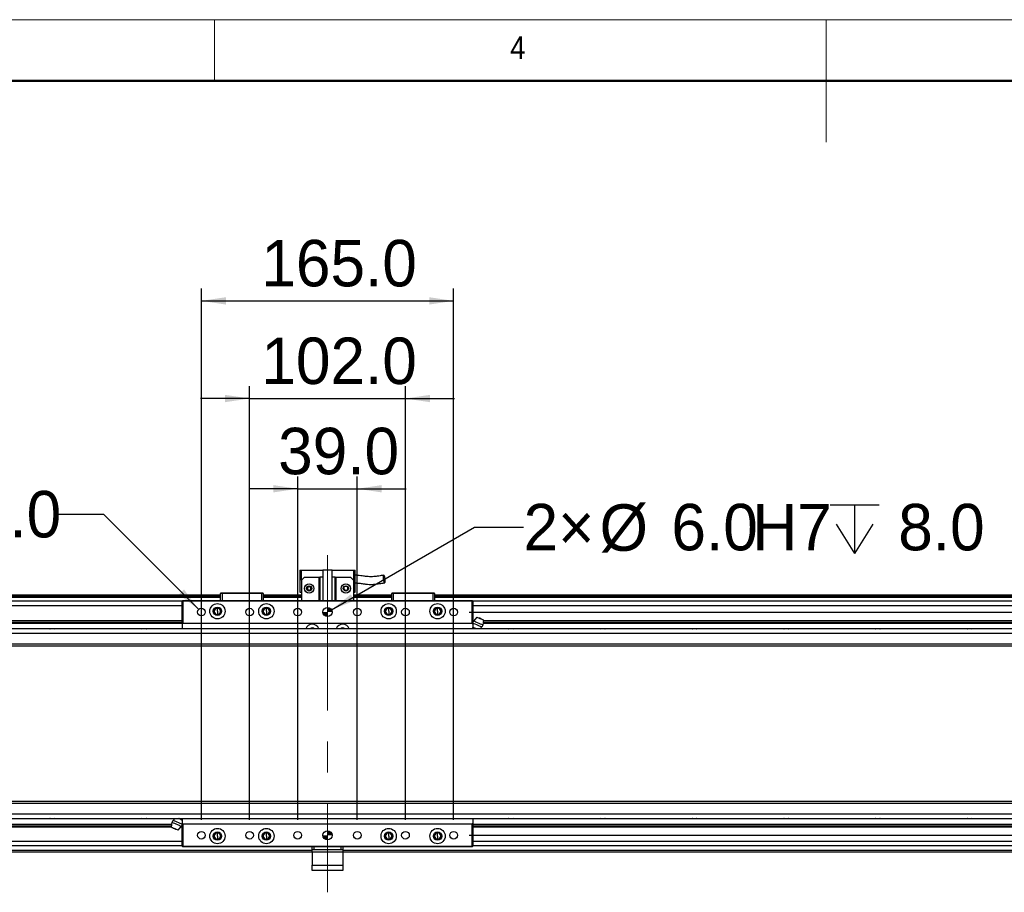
# Model space of a CAD drawing. Header units: millimetres. Extents: x 40 to 3320, y 40 to 2336.
# Tile 6 of 8: x 1153 to 1797, y 1765 to 2336. Entities that reach past the tile are written whole.
import ezdxf

# ---------------------------------------------------------------- set-up
doc = ezdxf.new("R2010")
doc.units = ezdxf.units.MM
doc.header["$LTSCALE"] = 8
doc.linetypes.add('CENTERX2', pattern=[20.32, 12.7, -2.54, 2.54, -2.54])
doc.layers.add('DIMNS', color=7, linetype='Continuous')
doc.styles.add('SLDTEXTSTYLE0', font='Gothic.ttf', dxfattribs={"width": 0.913})
doc.styles.add('SLDTEXTSTYLE7', font='txt')
doc.dimstyles.new('SLDDIMSTYLE0', dxfattribs={"dimtxt": 30.4, "dimasz": 16, "dimexe": 0, "dimexo": 0.0625, "dimgap": 7.6, "dimtad": 2, "dimdec": 1, "dimrnd": 1e-09, "dimzin": 4, "dimdsep": 46, "dimtxsty": 'SLDTEXTSTYLE7', "dimsah": 1, "dimcen": 0.09, "dimadec": 0, "dimazin": 1, "dimtfac": 1, "dimtdec": 1, "dimtmove": 0, "dimatfit": 0, "dimfxl": 0, "dimfrac": 2, "dimtolj": 1, "dimtzin": 12, "dimarcsym": 0})
doc.dimstyles.new('SLDDIMSTYLE1', dxfattribs={"dimtxt": 30.4, "dimasz": 16, "dimexe": 0, "dimexo": 0.0625, "dimgap": 7.6, "dimtad": 0, "dimtih": 1, "dimtoh": 1, "dimdec": 1, "dimrnd": 1e-09, "dimzin": 12, "dimdsep": 46, "dimtxsty": 'SLDTEXTSTYLE7', "dimsah": 1, "dimcen": 0, "dimadec": 0, "dimazin": 3, "dimtfac": 1, "dimtdec": 1, "dimtofl": 0, "dimtmove": 0, "dimatfit": 3, "dimfxl": 0, "dimfrac": 2, "dimtolj": 1, "dimtzin": 12, "dimarcsym": 0})
doc.dimstyles.new('SLDDIMSTYLE2', dxfattribs={"dimtxt": 30.4, "dimasz": 16, "dimexe": 0, "dimexo": 0.0625, "dimgap": 7.6, "dimtad": 0, "dimtih": 1, "dimtoh": 1, "dimdec": 1, "dimrnd": 1e-09, "dimzin": 4, "dimdsep": 46, "dimtxsty": 'SLDTEXTSTYLE7', "dimsah": 1, "dimcen": 0, "dimadec": 0, "dimazin": 1, "dimtfac": 1, "dimtdec": 1, "dimtofl": 0, "dimtmove": 0, "dimatfit": 3, "dimfxl": 0, "dimfrac": 2, "dimtolj": 1, "dimtzin": 12, "dimarcsym": 0})

# ---------------------------------------------------------------- blocks, each defined once
blk = doc.blocks.new('_D')
at = {"layer": 'DIMNS'}
for p, q in [((2537.76, 1948.6), (2537.76, 1980.6)), ((1446.54, 1948.6), (2545.76, 1948.6)), ((2537.76, 1802.6), (2537.76, 1948.6)), ((1446.54, 1802.6), (2545.76, 1802.6)), ((2537.76, 1802.6), (2537.76, 1770.6))]:
    blk.add_line(p, q, dxfattribs=at)
for points in [[(2537.76, 1948.6), (2540.16, 1964.6), (2535.36, 1964.6)], [(2537.76, 1802.6), (2535.36, 1786.6), (2540.16, 1786.6)]]:
    blk.add_solid(points, dxfattribs=at)
at = {"layer": 'DIMNS', "insert": (2497.87, 1840.12), "char_height": 30.4, "attachment_point": 1, "rotation": 90, "style": 'SLDTEXTSTYLE7'}
blk.add_mtext('146.0', dxfattribs=at)
blk = doc.blocks.new('SW_SYMBOL_HOLE_DEPTH')
at = {"layer": 'DIMNS', "color": 0}
for p, q in [((0, 7000), (6400, 7000)), ((3200, 7000), (3200, 600)), ((800, 4440), (3200, 600)), ((5600, 4440), (3200, 600))]:
    blk.add_line(p, q, dxfattribs=at)
blk = doc.blocks.new('_D_1')
at = {"layer": 'DIMNS'}
for p, q in [((1207.5, 2012.48), (1175.5, 2012.48)), ((1269.61, 1950.37), (1207.5, 2012.48))]:
    blk.add_line(p, q, dxfattribs=at)
blk.add_solid([(1269.61, 1950.37), (1260, 1963.38), (1256.6, 1959.99)], dxfattribs=at)
at = {"layer": 'DIMNS', "xscale": 0.004985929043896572, "yscale": 0.004985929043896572, "zscale": 0.004985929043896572}
blk.add_blockref('SW_SYMBOL_HOLE_DEPTH', (1056.1, 1992.36), dxfattribs=at)
at = {"layer": 'DIMNS', "char_height": 30.4, "attachment_point": 1, "style": 'SLDTEXTSTYLE7'}
for s, insert in [('12×M5', (925.84, 2027.8)), ('13.0', (1100.6, 2027.8))]:
    blk.add_mtext(s, dxfattribs=dict(at, insert=insert))
blk = doc.blocks.new('_D_2')
at = {"layer": 'DIMNS'}
for p, q in [((1356.48, 1950.1), (1450.11, 2004.16)), ((1450.11, 2004.16), (1482.11, 2004.16))]:
    blk.add_line(p, q, dxfattribs=at)
blk.add_solid([(1356.48, 1950.1), (1371.54, 1956.03), (1369.14, 1960.18)], dxfattribs=at)
at = {"layer": 'DIMNS', "xscale": 0.004985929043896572, "yscale": 0.004985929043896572, "zscale": 0.004985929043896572}
blk.add_blockref('SW_SYMBOL_HOLE_DEPTH', (1682.69, 1983.91), dxfattribs=at)
at = {"layer": 'DIMNS', "char_height": 30.4, "attachment_point": 1, "style": 'SLDTEXTSTYLE7'}
for s, insert in [('2×', (1482.11, 2019.35)), ('%%c', (1531.85, 2019.05)), ('6.0', (1578.82, 2019.35)), ('H7', (1631.77, 2019.35)), ('8.0', (1727.18, 2019.35))]:
    blk.add_mtext(s, dxfattribs=dict(at, insert=insert))
blk = doc.blocks.new('_D_3')
at = {"layer": 'DIMNS'}
for p, q in [((1334.38, 1812.76), (1334.38, 2037.22)), ((1373.38, 1812.76), (1373.38, 2037.22)), ((1334.38, 2029.22), (1302.38, 2029.22)), ((1334.38, 2029.22), (1373.38, 2029.22)), ((1373.38, 2029.22), (1405.38, 2029.22))]:
    blk.add_line(p, q, dxfattribs=at)
for points in [[(1334.38, 2029.22), (1318.38, 2031.62), (1318.38, 2026.82)], [(1373.38, 2029.22), (1389.38, 2026.82), (1389.38, 2031.62)]]:
    blk.add_solid(points, dxfattribs=at)
at = {"layer": 'DIMNS', "insert": (1321.58, 2069.11), "char_height": 30.4, "attachment_point": 1, "style": 'SLDTEXTSTYLE7'}
blk.add_mtext('39.0', dxfattribs=at)
blk = doc.blocks.new('_D_4')
at = {"layer": 'DIMNS'}
for p, q in [((1302.88, 1812.76), (1302.88, 2096.24)), ((1404.88, 1812.76), (1404.88, 2096.24)), ((1302.88, 2088.24), (1270.88, 2088.24)), ((1302.88, 2088.24), (1404.88, 2088.24)), ((1404.88, 2088.24), (1436.88, 2088.24))]:
    blk.add_line(p, q, dxfattribs=at)
for points in [[(1302.88, 2088.24), (1286.88, 2090.64), (1286.88, 2085.84)], [(1404.88, 2088.24), (1420.88, 2085.84), (1420.88, 2090.64)]]:
    blk.add_solid(points, dxfattribs=at)
at = {"layer": 'DIMNS', "insert": (1310.6, 2128.12), "char_height": 30.4, "attachment_point": 1, "style": 'SLDTEXTSTYLE7'}
blk.add_mtext('102.0', dxfattribs=at)
blk = doc.blocks.new('_D_5')
at = {"layer": 'DIMNS'}
for p, q in [((1271.38, 1812.76), (1271.38, 2160.1)), ((1436.38, 1812.76), (1436.38, 2160.1)), ((1271.38, 2152.1), (1436.38, 2152.1))]:
    blk.add_line(p, q, dxfattribs=at)
for points in [[(1271.38, 2152.1), (1287.38, 2149.7), (1287.38, 2154.5)], [(1436.38, 2152.1), (1420.38, 2154.5), (1420.38, 2149.7)]]:
    blk.add_solid(points, dxfattribs=at)
at = {"layer": 'DIMNS', "insert": (1310.6, 2191.99), "char_height": 30.4, "attachment_point": 1, "style": 'SLDTEXTSTYLE7'}
blk.add_mtext('165.0', dxfattribs=at)
blk = doc.blocks.new('SW_DOWELSYMBOL_0')
at = {"linetype": 'Continuous', "lineweight": 18}
h = blk.add_hatch(color=0, dxfattribs=at)
edge = h.paths.add_edge_path(flags=0)
edge.add_arc((0, 0), 3, 180, 270)
edge.add_line((0, -3), (0, 0))
edge.add_line((0, 0), (-3, 0))
h = blk.add_hatch(color=0, dxfattribs=at)
edge = h.paths.add_edge_path(flags=0)
edge.add_arc((0, 0), 3, 0, 90)
edge.add_line((0, 3), (0, 0))
edge.add_line((0, 0), (3, 0))
at = {"layer": 'DIMNS', "color": 0}
blk.add_circle((0, 0), 3, dxfattribs=at)
blk = doc.blocks.new('SW_DOWELSYMBOL_1')
at = {"linetype": 'Continuous', "lineweight": 18}
h = blk.add_hatch(color=0, dxfattribs=at)
edge = h.paths.add_edge_path(flags=0)
edge.add_arc((0, 0), 3, 180, 270)
edge.add_line((0, -3), (0, 0))
edge.add_line((0, 0), (-3, 0))
h = blk.add_hatch(color=0, dxfattribs=at)
edge = h.paths.add_edge_path(flags=0)
edge.add_arc((0, 0), 3, 0, 90)
edge.add_line((0, 3), (0, 0))
edge.add_line((0, 0), (3, 0))
at = {"layer": 'DIMNS', "color": 0}
blk.add_circle((0, 0), 3, dxfattribs=at)

msp = doc.modelspace()

# ---------------------------------------------------------------- linework, layer by layer
at = {"color": 7, "linetype": 'Continuous', "lineweight": 18}
for p, q in [((3320, 2336), (40, 2336)), ((1280, 2296), (1280, 2336)), ((1680, 2336), (1680, 2256)), ((80, 2296), (3280, 2296))]:
    msp.add_line(p, q, dxfattribs=at)
at = {"color": 7, "linetype": 'Continuous', "lineweight": 50}
msp.add_line((3280, 2296), (80, 2296), dxfattribs=at)
at = {"color": 7, "linetype": 'Continuous', "lineweight": 25}
for p, q in [((1335.88, 1975.9), (1336.88, 1975.9)), ((1335.88, 1975.9), (1335.88, 1961.5)), ((1336.88, 1969.5), (1336.88, 1975.9)), ((1336.88, 1975.9), (1350.88, 1975.9)), ((1338.88, 1971.5), (1336.88, 1969.5)), ((1338.88, 1971.5), (1348.38, 1971.5)), ((1348.38, 1956.1), (1348.38, 1971.5)), ((1348.38, 1971.5), (1348.88, 1971.5)), ((1348.88, 1971.5), (1348.88, 1956.1)), ((1350.88, 1971.5), (1348.88, 1971.5)), ((1350.88, 1976.1), (1350.88, 1956.1)), ((1350.88, 1976.1), (1356.88, 1976.1)), ((1356.88, 1956.1), (1356.88, 1976.1)), ((1356.88, 1975.9), (1370.88, 1975.9)), ((1358.88, 1971.5), (1356.88, 1971.5)), ((1358.88, 1956.1), (1358.88, 1971.5)), ((1358.88, 1971.5), (1359.38, 1971.5)), ((1359.38, 1971.5), (1359.38, 1956.1)), ((1359.38, 1971.5), (1368.88, 1971.5)), ((1370.88, 1969.5), (1368.88, 1971.5)), ((1370.88, 1975.9), (1371.88, 1975.9)), ((1370.88, 1975.9), (1370.88, 1969.5)), ((1371.88, 1961.5), (1371.88, 1975.9)), ((1336.88, 1969.5), (1336.88, 1956.1)), ((1370.88, 1969.5), (1370.88, 1956.1)), ((1283.88, 1959.6), (285.88, 1959.6)), ((1283.88, 1959.1), (285.88, 1959.1)), ((1283.88, 1958.1), (285.88, 1958.1)), ((373.88, 1959.4), (1283.88, 1959.4)), ((373.88, 1959.2), (1283.88, 1959.2)), ((1283.88, 1960.8), (1284.18, 1961.1)), ((1284.88, 1960.8), (1283.88, 1960.8)), ((1283.88, 1956.1), (1283.88, 1960.8)), ((1284.18, 1961.1), (1285.01, 1961.1)), ((1284.88, 1960.8), (1285.01, 1961.1)), ((1310.88, 1960.8), (1284.88, 1960.8)), ((1284.88, 1960.8), (1284.88, 1956.1)), ((1285.01, 1961.1), (1310.76, 1961.1)), ((1310.76, 1961.1), (1311.58, 1961.1)), ((1310.88, 1960.8), (1310.76, 1961.1)), ((1311.88, 1960.8), (1310.88, 1960.8)), ((1310.88, 1956.1), (1310.88, 1960.8)), ((1311.58, 1961.1), (1311.88, 1960.8)), ((1311.88, 1960.8), (1311.88, 1956.1)), ((1336.88, 1959.6), (1311.88, 1959.6)), ((1311.88, 1959.4), (1336.88, 1959.4)), ((1311.88, 1959.2), (1336.88, 1959.2)), ((1336.88, 1959.1), (1311.88, 1959.1)), ((1336.88, 1958.1), (1311.88, 1958.1)), ((1335.88, 1961.5), (1336.88, 1961.5)), ((1370.88, 1961.5), (1371.88, 1961.5)), ((1395.88, 1959.6), (1370.88, 1959.6)), ((1370.88, 1959.4), (1395.88, 1959.4)), ((1370.88, 1959.2), (1395.88, 1959.2)), ((1395.88, 1959.1), (1370.88, 1959.1)), ((1395.88, 1958.1), (1370.88, 1958.1)), ((1395.88, 1960.8), (1396.18, 1961.1)), ((1396.88, 1960.8), (1395.88, 1960.8)), ((1395.88, 1956.1), (1395.88, 1960.8)), ((1396.18, 1961.1), (1397.01, 1961.1)), ((1396.88, 1960.8), (1397.01, 1961.1)), ((1422.88, 1960.8), (1396.88, 1960.8)), ((1396.88, 1960.8), (1396.88, 1956.1)), ((1397.01, 1961.1), (1422.76, 1961.1)), ((1422.88, 1960.8), (1422.76, 1961.1)), ((1422.76, 1961.1), (1423.58, 1961.1)), ((1423.88, 1960.8), (1422.88, 1960.8)), ((1422.88, 1956.1), (1422.88, 1960.8)), ((1423.58, 1961.1), (1423.88, 1960.8)), ((1423.88, 1960.8), (1423.88, 1956.1)), ((2421.88, 1959.6), (1423.88, 1959.6)), ((1423.88, 1959.4), (2333.88, 1959.4)), ((1423.88, 1959.2), (2333.88, 1959.2)), ((2421.88, 1959.1), (1423.88, 1959.1)), ((2421.88, 1958.1), (1423.88, 1958.1)), ((1258.88, 1955.61), (285.88, 1955.61)), ((1258.88, 1955.8), (1259.18, 1956.1)), ((1258.88, 1941.4), (1258.88, 1955.8)), ((1258.88, 1955.8), (1259.18, 1955.8)), ((1259.18, 1955.8), (1259.18, 1956.1)), ((1259.18, 1956.1), (1448.58, 1956.1)), ((1448.58, 1955.8), (1259.18, 1955.8)), ((1259.18, 1955.8), (1259.18, 1941.4)), ((1281.88, 1951.17), (1281.88, 1951.6)), ((1313.88, 1951.17), (1313.88, 1951.6)), ((1393.88, 1951.17), (1393.88, 1951.6)), ((1425.88, 1951.17), (1425.88, 1951.6)), ((1448.58, 1955.8), (1448.58, 1956.1)), ((1448.58, 1956.1), (1448.88, 1955.8)), ((1448.58, 1955.8), (1448.88, 1955.8)), ((1448.58, 1941.4), (1448.58, 1955.8)), ((1448.88, 1955.8), (1448.88, 1941.4)), ((2421.88, 1955.61), (1448.88, 1955.61)), ((1281.88, 1949.1), (1281.88, 1951.17)), ((1281.88, 1949.1), (1281.88, 1947.04)), ((1281.88, 1947.04), (1281.88, 1946.6)), ((1313.88, 1949.1), (1313.88, 1951.17)), ((1313.88, 1949.1), (1313.88, 1947.04)), ((1313.88, 1947.04), (1313.88, 1946.6)), ((1393.88, 1949.1), (1393.88, 1951.17)), ((1393.88, 1949.1), (1393.88, 1947.04)), ((1393.88, 1947.04), (1393.88, 1946.6)), ((1425.88, 1949.1), (1425.88, 1951.17)), ((1425.88, 1949.1), (1425.88, 1947.04)), ((1425.88, 1947.04), (1425.88, 1946.6)), ((1451.56, 1945.18), (1449.47, 1942.7)), ((293.88, 1943.1), (1258.88, 1943.1)), ((293.88, 1942.8), (1258.88, 1942.8)), ((293.88, 1941.71), (1258.88, 1941.71)), ((293.88, 1941.41), (1258.88, 1941.41)), ((1258.88, 1941.4), (1259.18, 1941.4)), ((1258.88, 1941.4), (1259.18, 1941.1)), ((1258.88, 1941.4), (1258.88, 1937.6)), ((1259.18, 1941.4), (1448.58, 1941.4)), ((1259.18, 1941.1), (1259.18, 1941.4)), ((1448.58, 1941.1), (1259.18, 1941.1)), ((1448.58, 1941.4), (1448.88, 1941.4)), ((1448.58, 1941.1), (1448.58, 1941.4)), ((1448.58, 1941.1), (1448.88, 1941.4)), ((1448.88, 1943.1), (1449.81, 1943.1)), ((1448.88, 1942.8), (1449.55, 1942.8)), ((1448.88, 1941.71), (1449.18, 1941.71)), ((1448.88, 1941.41), (1449.17, 1941.41)), ((1448.88, 1941.4), (1448.88, 1937.6)), ((1448.88, 1940.6), (1449.16, 1941.2)), ((1455.88, 1943.34), (1455.54, 1940.12)), ((1455.68, 1941.41), (2413.88, 1941.41)), ((1455.71, 1941.71), (2413.88, 1941.71)), ((1455.82, 1942.8), (2413.88, 1942.8)), ((1455.86, 1943.1), (2413.88, 1943.1)), ((2401.38, 1937.6), (306.38, 1937.6)), ((1449.03, 1938.38), (1448.88, 1938.04)), ((1450.94, 1937.73), (1451.19, 1937.6)), ((1451.24, 1937.6), (1450.94, 1937.73)), ((285.88, 1926.6), (2421.88, 1926.6)), ((2421.88, 1824.6), (285.88, 1824.6)), ((293.88, 1809.8), (1252.09, 1809.8)), ((306.38, 1813.6), (2401.38, 1813.6)), ((1251.88, 1807.86), (1252.22, 1811.09)), ((1256.53, 1813.6), (1256.82, 1813.48)), ((1256.82, 1813.48), (1256.58, 1813.6)), ((1258.59, 1809.8), (1258.88, 1809.8)), ((1258.88, 1810.6), (1258.6, 1810.01)), ((1258.74, 1812.82), (1258.88, 1813.17)), ((1258.88, 1813.6), (1258.88, 1809.8)), ((1259.18, 1810.1), (1258.88, 1809.8)), ((1259.18, 1809.8), (1258.88, 1809.8)), ((1258.88, 1795.4), (1258.88, 1809.8)), ((1259.18, 1810.1), (1448.58, 1810.1)), ((1259.18, 1810.1), (1259.18, 1809.8)), ((1448.58, 1809.8), (1259.18, 1809.8)), ((1259.18, 1809.8), (1259.18, 1795.4)), ((1448.58, 1810.1), (1448.58, 1809.8)), ((1448.88, 1809.8), (1448.58, 1810.1)), ((1448.88, 1809.8), (1448.58, 1809.8)), ((1448.58, 1795.4), (1448.58, 1809.8)), ((1448.88, 1813.6), (1448.88, 1809.8)), ((1448.88, 1809.8), (1448.88, 1795.4)), ((1448.88, 1809.8), (2413.88, 1809.8)), ((293.88, 1809.49), (1252.05, 1809.49)), ((293.88, 1808.41), (1251.94, 1808.41)), ((293.88, 1808.1), (1251.91, 1808.1)), ((1256.21, 1806.03), (1258.29, 1808.51)), ((1257.95, 1808.1), (1258.88, 1808.1)), ((1258.21, 1808.41), (1258.88, 1808.41)), ((1258.58, 1809.49), (1258.88, 1809.49)), ((1281.88, 1804.17), (1281.88, 1804.6)), ((1281.88, 1802.1), (1281.88, 1804.17)), ((1313.88, 1804.17), (1313.88, 1804.6)), ((1313.88, 1802.1), (1313.88, 1804.17)), ((1393.88, 1804.17), (1393.88, 1804.6)), ((1393.88, 1802.1), (1393.88, 1804.17)), ((1425.88, 1804.17), (1425.88, 1804.6)), ((1425.88, 1802.1), (1425.88, 1804.17)), ((1448.88, 1809.49), (2413.88, 1809.49)), ((1448.88, 1808.41), (2413.88, 1808.41)), ((1448.88, 1808.1), (2413.88, 1808.1)), ((1281.88, 1802.1), (1281.88, 1800.04)), ((1281.88, 1800.04), (1281.88, 1799.6)), ((1313.88, 1802.1), (1313.88, 1800.04)), ((1313.88, 1800.04), (1313.88, 1799.6)), ((1393.88, 1802.1), (1393.88, 1800.04)), ((1393.88, 1800.04), (1393.88, 1799.6)), ((1425.88, 1802.1), (1425.88, 1800.04)), ((1425.88, 1800.04), (1425.88, 1799.6)), ((1258.88, 1795.6), (285.88, 1795.6)), ((1343.88, 1791.6), (285.88, 1791.6)), ((1259.18, 1795.4), (1258.88, 1795.4)), ((1259.18, 1795.1), (1258.88, 1795.4)), ((1259.18, 1795.4), (1448.58, 1795.4)), ((1259.18, 1795.4), (1259.18, 1795.1)), ((1448.58, 1795.1), (1259.18, 1795.1)), ((1343.88, 1793.1), (1343.88, 1795.1)), ((1344.88, 1793.1), (1343.88, 1793.1)), ((1343.88, 1791.6), (1343.88, 1793.1)), ((1363.88, 1791.6), (1343.88, 1791.6)), ((1343.88, 1791.6), (1343.88, 1783.1)), ((1344.88, 1795.1), (1344.88, 1793.1)), ((1362.88, 1793.1), (1344.88, 1793.1)), ((1362.88, 1793.1), (1362.88, 1795.1)), ((1363.88, 1793.1), (1362.88, 1793.1)), ((1363.88, 1795.1), (1363.88, 1793.1)), ((1363.88, 1793.1), (1363.88, 1791.6)), ((1363.88, 1791.6), (1363.88, 1783.1)), ((2421.88, 1791.6), (1363.88, 1791.6)), ((1448.88, 1795.4), (1448.58, 1795.4)), ((1448.58, 1795.4), (1448.58, 1795.1)), ((1448.88, 1795.4), (1448.58, 1795.1)), ((2421.88, 1795.6), (1448.88, 1795.6)), ((1343.88, 1783.1), (1363.88, 1783.1)), ((1343.88, 1779.6), (1343.88, 1783.1)), ((1363.88, 1779.6), (1343.88, 1779.6)), ((1363.88, 1783.1), (1363.88, 1779.6))]:
    msp.add_line(p, q, dxfattribs=at)
at = {"color": 8, "linetype": 'Continuous', "lineweight": 25}
for p, q in [((1258.88, 1952.61), (285.88, 1952.61)), ((2421.88, 1952.61), (1448.88, 1952.61)), ((2422.03, 1934.6), (285.73, 1934.6)), ((2422.03, 1927.6), (285.73, 1927.6)), ((285.73, 1823.6), (2422.03, 1823.6)), ((285.73, 1816.6), (2422.03, 1816.6)), ((1258.88, 1798.6), (285.88, 1798.6)), ((2421.88, 1798.6), (1448.88, 1798.6)), ((1343.88, 1792.6), (285.88, 1792.6)), ((2421.88, 1792.6), (1363.88, 1792.6))]:
    msp.add_line(p, q, dxfattribs=at)
at = {"color": 7, "linetype": 'Continuous', "lineweight": 25, "flags": 128}
for points in [[(1455.88, 1943.34), (1455.72, 1943.41), (1455.25, 1943.61), (1454.55, 1943.91), (1453.72, 1944.26), (1452.89, 1944.61), (1452.19, 1944.91), (1451.72, 1945.11), (1451.56, 1945.18)], [(1450.94, 1937.73), (1450.52, 1937.91), (1450.11, 1938.08), (1449.71, 1938.25), (1449.33, 1938.41), (1448.98, 1938.56), (1448.88, 1938.6)], [(1454.68, 1938.86), (1454.52, 1938.93), (1454.04, 1939.13), (1453.3, 1939.44), (1452.4, 1939.82), (1451.44, 1940.23), (1450.54, 1940.61), (1449.81, 1940.93), (1449.33, 1941.13), (1449.16, 1941.2)], [(1455.54, 1940.12), (1455.36, 1940.2), (1454.83, 1940.42), (1454.03, 1940.77), (1453.03, 1941.19), (1451.98, 1941.63), (1450.99, 1942.05), (1450.18, 1942.4), (1449.65, 1942.62), (1449.47, 1942.7)], [(1172.36, 1937.6), (1172.54, 1937.66), (1173.88, 1937.85)], [(1173.88, 1937.85), (1175.22, 1937.66), (1175.4, 1937.6)], [(1232.36, 1937.6), (1232.54, 1937.66), (1233.88, 1937.85)], [(1233.88, 1937.85), (1235.22, 1937.66), (1235.4, 1937.6)], [(1472.36, 1937.6), (1472.54, 1937.66), (1473.88, 1937.85)], [(1473.88, 1937.85), (1475.22, 1937.66), (1475.4, 1937.6)], [(1532.36, 1937.6), (1532.54, 1937.66), (1533.88, 1937.85)], [(1533.88, 1937.85), (1535.22, 1937.66), (1535.4, 1937.6)], [(1592.36, 1937.6), (1592.54, 1937.66), (1593.88, 1937.85)], [(1593.88, 1937.85), (1595.22, 1937.66), (1595.4, 1937.6)], [(1652.36, 1937.6), (1652.54, 1937.66), (1653.88, 1937.85)], [(1653.88, 1937.85), (1655.22, 1937.66), (1655.4, 1937.6)], [(1712.36, 1937.6), (1712.54, 1937.66), (1713.88, 1937.85)], [(1713.88, 1937.85), (1715.22, 1937.66), (1715.4, 1937.6)], [(1772.36, 1937.6), (1772.54, 1937.66), (1773.88, 1937.85)], [(1773.88, 1937.85), (1775.22, 1937.66), (1775.4, 1937.6)], [(1173.88, 1813.35), (1172.54, 1813.55), (1172.36, 1813.6)], [(1175.4, 1813.6), (1175.22, 1813.55), (1173.88, 1813.35)], [(1233.88, 1813.35), (1232.54, 1813.55), (1232.36, 1813.6)], [(1235.4, 1813.6), (1235.22, 1813.55), (1233.88, 1813.35)], [(1252.22, 1811.09), (1252.4, 1811.01), (1252.93, 1810.79), (1253.74, 1810.44), (1254.73, 1810.02), (1255.78, 1809.57), (1256.77, 1809.15), (1257.58, 1808.81), (1258.11, 1808.59), (1258.29, 1808.51)], [(1253.08, 1812.35), (1253.25, 1812.28), (1253.73, 1812.08), (1254.46, 1811.76), (1255.36, 1811.38), (1256.32, 1810.98), (1257.22, 1810.59), (1257.96, 1810.28), (1258.44, 1810.08), (1258.6, 1810.01)], [(1256.82, 1813.48), (1257.24, 1813.3), (1257.65, 1813.13), (1258.05, 1812.96), (1258.43, 1812.8), (1258.78, 1812.65), (1258.88, 1812.6)], [(1473.88, 1813.35), (1472.54, 1813.55), (1472.36, 1813.6)], [(1475.4, 1813.6), (1475.22, 1813.55), (1473.88, 1813.35)], [(1533.88, 1813.35), (1532.54, 1813.55), (1532.36, 1813.6)], [(1535.4, 1813.6), (1535.22, 1813.55), (1533.88, 1813.35)], [(1593.88, 1813.35), (1592.54, 1813.55), (1592.36, 1813.6)], [(1595.4, 1813.6), (1595.22, 1813.55), (1593.88, 1813.35)], [(1653.88, 1813.35), (1652.54, 1813.55), (1652.36, 1813.6)], [(1655.4, 1813.6), (1655.22, 1813.55), (1653.88, 1813.35)], [(1713.88, 1813.35), (1712.54, 1813.55), (1712.36, 1813.6)], [(1715.4, 1813.6), (1715.22, 1813.55), (1713.88, 1813.35)], [(1773.88, 1813.35), (1772.54, 1813.55), (1772.36, 1813.6)], [(1775.4, 1813.6), (1775.22, 1813.55), (1773.88, 1813.35)], [(1251.88, 1807.86), (1252.05, 1807.79), (1252.52, 1807.59), (1253.22, 1807.3), (1254.05, 1806.94), (1254.87, 1806.59), (1255.57, 1806.3), (1256.04, 1806.1), (1256.21, 1806.03)]]:
    msp.add_lwpolyline(points, dxfattribs=at)
at = {"color": 7, "linetype": 'Continuous', "lineweight": 25}
for centre, radius in [((1341.88, 1964), 3), ((1341.88, 1964), 1.7), ((1341.88, 1964), 1.6), ((1365.88, 1964), 3), ((1365.88, 1964), 1.7), ((1365.88, 1964), 1.6), ((1281.88, 1949.1), 5), ((1281.88, 1949.1), 2.75), ((1313.88, 1949.1), 5), ((1313.88, 1949.1), 2.75), ((1353.88, 1948.6), 3), ((1393.88, 1949.1), 5), ((1393.88, 1949.1), 2.75), ((1425.88, 1949.1), 5), ((1425.88, 1949.1), 2.75), ((1271.38, 1948.6), 2.5), ((1302.88, 1948.6), 2.5), ((1334.38, 1948.6), 2.5), ((1373.38, 1948.6), 2.5), ((1404.88, 1948.6), 2.5), ((1436.38, 1948.6), 2.5), ((1271.38, 1802.6), 2.5), ((1281.88, 1802.1), 5), ((1281.88, 1802.1), 2.75), ((1302.88, 1802.6), 2.5), ((1313.88, 1802.1), 5), ((1313.88, 1802.1), 2.75), ((1334.38, 1802.6), 2.5), ((1353.88, 1802.6), 3), ((1373.38, 1802.6), 2.5), ((1393.88, 1802.1), 5), ((1393.88, 1802.1), 2.75), ((1404.88, 1802.6), 2.5), ((1425.88, 1802.1), 5), ((1425.88, 1802.1), 2.75), ((1436.38, 1802.6), 2.5)]:
    msp.add_circle(centre, radius, dxfattribs=at)
for centre, radius, start, end in [((1281.88, 1949.1), 2.5, 90, 270), ((1281.88, 1949.1), 2.5, 270, 90), ((1313.88, 1949.1), 2.5, 90, 270), ((1313.88, 1949.1), 2.5, 270, 90), ((1393.88, 1949.1), 2.5, 90, 270), ((1393.88, 1949.1), 2.5, 270, 90), ((1425.88, 1949.1), 2.5, 90, 270), ((1425.88, 1949.1), 2.5, 270, 90), ((1281.88, 1949.1), 2.07, 90, 270), ((1281.88, 1949.1), 2.07, 270, 90), ((1313.88, 1949.1), 2.07, 90, 270), ((1313.88, 1949.1), 2.07, 270, 90), ((1393.88, 1949.1), 2.07, 90, 270), ((1393.88, 1949.1), 2.07, 270, 90), ((1425.88, 1949.1), 2.07, 90, 270), ((1425.88, 1949.1), 2.07, 270, 90), ((1343.88, 1936.1), 4.5, 19.47122, 160.52878), ((1363.88, 1936.1), 4.5, 19.47122, 160.52878), ((1343.88, 1936.1), 2.1, 45.58468, 134.41532), ((1363.88, 1936.1), 2.1, 45.58468, 134.41532), ((1281.88, 1802.1), 2.5, 90, 270), ((1281.88, 1802.1), 2.07, 90, 270), ((1281.88, 1802.1), 2.5, 270, 90), ((1281.88, 1802.1), 2.07, 270, 90), ((1313.88, 1802.1), 2.5, 90, 270), ((1313.88, 1802.1), 2.07, 90, 270), ((1313.88, 1802.1), 2.5, 270, 90), ((1313.88, 1802.1), 2.07, 270, 90), ((1393.88, 1802.1), 2.5, 90, 270), ((1393.88, 1802.1), 2.07, 90, 270), ((1393.88, 1802.1), 2.5, 270, 90), ((1393.88, 1802.1), 2.07, 270, 90), ((1425.88, 1802.1), 2.5, 90, 270), ((1425.88, 1802.1), 2.07, 90, 270), ((1425.88, 1802.1), 2.5, 270, 90), ((1425.88, 1802.1), 2.07, 270, 90)]:
    msp.add_arc(centre, radius, start, end, dxfattribs=at)
for points, knots in [([(1390.62, 1972.66), (1389.58, 1972.49), (1387.76, 1972.2), (1385.38, 1971.83), (1383.57, 1971.69), (1381.99, 1971.66), (1380.22, 1971.74), (1378.36, 1971.96), (1376.46, 1972.24), (1374.94, 1972.47), (1373.52, 1972.6), (1372.58, 1972.65), (1372.02, 1972.63), (1371.88, 1972.63)], [0, 0, 0, 0, 0.17282, 0.301208, 0.394507, 0.462197, 0.550303, 0.670439, 0.754268, 0.853135, 0.912496, 0.977886, 1, 1, 1, 1]), ([(1390.24, 1971.49), (1390.27, 1971.74), (1390.32, 1972.24), (1390.5, 1972.65), (1390.72, 1972.69), (1390.95, 1972.41), (1391.17, 1971.9), (1391.36, 1971.2), (1391.5, 1970.4), (1391.57, 1969.56), (1391.58, 1968.78), (1391.51, 1968.16), (1391.36, 1967.77), (1391.17, 1967.68), (1390.96, 1967.78), (1390.77, 1968.13), (1390.6, 1968.66), (1390.45, 1969.39), (1390.34, 1970.14), (1390.27, 1970.68), (1390.24, 1970.94), (1390.23, 1971.03), (1390.23, 1971.05), (1390.23, 1971.12), (1390.23, 1971.28), (1390.24, 1971.41), (1390.24, 1971.49)], [0, 0, 0, 0, 0.0648173, 0.1297793, 0.1897322, 0.2426185, 0.2944132, 0.3462431, 0.3987241, 0.4521996, 0.5066014, 0.5614522, 0.6160515, 0.6697721, 0.7270687, 0.7653774, 0.8036912, 0.858909, 0.914229, 0.9495545, 0.9640011, 0.9648509, 0.9657589, 0.9687102, 0.9805279, 1, 1, 1, 1]), ([(1341.67, 1962.87), (1341.54, 1962.9), (1341.28, 1962.94), (1340.94, 1963.16), (1340.68, 1963.48), (1340.53, 1963.88), (1340.52, 1964.33), (1340.66, 1964.76), (1340.92, 1965.14), (1341.16, 1965.3), (1341.27, 1965.38)], [0, 0, 0, 0, 0.115353, 0.231257, 0.351781, 0.477011, 0.606522, 0.740242, 0.878358, 1, 1, 1, 1]), ([(1341.88, 1962.85), (1341.89, 1962.85), (1342.01, 1962.85), (1342.24, 1962.89), (1342.56, 1963.05), (1342.81, 1963.3), (1342.98, 1963.61), (1343.05, 1963.96), (1343.01, 1964.31), (1342.87, 1964.63), (1342.63, 1964.9), (1342.33, 1965.08), (1341.98, 1965.17), (1341.63, 1965.14), (1341.3, 1965.02), (1341.02, 1964.8), (1340.83, 1964.5), (1340.72, 1964.16), (1340.73, 1963.81), (1340.84, 1963.47), (1341.05, 1963.19), (1341.33, 1962.97), (1341.56, 1962.91), (1341.67, 1962.87)], [0, 0, 0, 0, 0.0017225, 0.0516388, 0.1015516, 0.1514632, 0.2013767, 0.2512938, 0.3012085, 0.3511192, 0.4010318, 0.4509482, 0.5008641, 0.5507764, 0.600688, 0.6506023, 0.7005186, 0.7504338, 0.8003446, 0.8502575, 0.9001739, 0.950089, 1, 1, 1, 1]), ([(1342.49, 1965.38), (1342.62, 1965.29), (1342.89, 1965.1), (1343.15, 1964.68), (1343.26, 1964.2), (1343.19, 1963.73), (1342.98, 1963.33), (1342.66, 1963.03), (1342.34, 1962.9), (1342.15, 1962.88), (1342.09, 1962.87)], [0, 0, 0, 0, 0.140795, 0.288063, 0.430435, 0.56794, 0.700592, 0.828473, 0.951583, 1, 1, 1, 1]), ([(1365.75, 1962.87), (1365.7, 1962.87), (1365.5, 1962.88), (1365.18, 1962.99), (1364.84, 1963.26), (1364.6, 1963.65), (1364.51, 1964.11), (1364.58, 1964.59), (1364.82, 1965.03), (1365.09, 1965.27), (1365.26, 1965.36), (1365.27, 1965.38)], [0, 0, 0, 0, 0.04884, 0.168023, 0.291922, 0.420545, 0.553959, 0.692166, 0.834931, 0.981915, 1, 1, 1, 1]), ([(1366.09, 1962.87), (1366.23, 1962.9), (1366.51, 1962.95), (1366.87, 1963.2), (1367.12, 1963.55), (1367.24, 1963.96), (1367.23, 1964.39), (1367.09, 1964.79), (1366.84, 1965.14), (1366.61, 1965.3), (1366.49, 1965.38)], [0, 0, 0, 0, 0.1248082, 0.2498435, 0.3748615, 0.4998566, 0.6248431, 0.7498285, 0.8748306, 1, 1, 1, 1]), ([(1371.88, 1967.62), (1372.25, 1967.63), (1373.14, 1967.67), (1374.51, 1967.49), (1375.93, 1967.29), (1377.2, 1967.1), (1378.3, 1966.95), (1379.26, 1966.85), (1380.5, 1966.74), (1382.33, 1966.66), (1384.93, 1966.76), (1387.93, 1967.18), (1390.07, 1967.53), (1391.19, 1967.71)], [0, 0, 0, 0, 0.05617, 0.135052, 0.209372, 0.27583, 0.332639, 0.378841, 0.421681, 0.522487, 0.656041, 0.818589, 1, 1, 1, 1]), ([(1365.67, 1962.87), (1365.54, 1962.91), (1365.29, 1962.99), (1365.02, 1963.22), (1364.85, 1963.47), (1364.75, 1963.74), (1364.73, 1963.95), (1364.73, 1964.08), (1364.74, 1964.1), (1364.74, 1964.11), (1364.74, 1964.11), (1364.74, 1964.11), (1364.74, 1964.11), (1364.74, 1964.11)], [0, 0, 0, 0, 0.236923, 0.441699, 0.614239, 0.754507, 0.938082, 0.982966, 0.989786, 0.995206, 0.997552, 0.999766, 1, 1, 1, 1]), ([(1449.16, 1941.2), (1449.13, 1941.45), (1449.14, 1941.72), (1449.25, 1942.23), (1449.34, 1942.48), (1449.47, 1942.7)], [0, 0, 0, 0, 0.5, 0.5, 1, 1, 1, 1]), ([(1454.22, 1937.6), (1454.22, 1937.62), (1454.23, 1938.07), (1454.46, 1938.47), (1454.68, 1938.86)], [0, 0, 0, 0, 0.035128, 1, 1, 1, 1]), ([(1454.68, 1938.86), (1454.88, 1939.01), (1455.07, 1939.2), (1455.36, 1939.64), (1455.47, 1939.88), (1455.54, 1940.12)], [0, 0, 0, 0, 0.5, 0.5, 1, 1, 1, 1]), ([(1449.03, 1938.38), (1449.12, 1938.36), (1449.3, 1938.31), (1449.56, 1938.23), (1449.82, 1938.15), (1450.09, 1938.06), (1450.35, 1937.96), (1450.6, 1937.87), (1450.8, 1937.79), (1450.92, 1937.74), (1450.94, 1937.73)], [0, 0, 0, 0, 0.136993, 0.273741, 0.410263, 0.546582, 0.682732, 0.818753, 0.954693, 1, 1, 1, 1]), ([(1253.08, 1812.35), (1252.88, 1812.2), (1252.7, 1812), (1252.4, 1811.57), (1252.29, 1811.33), (1252.22, 1811.09)], [0, 0, 0, 0, 0.5, 0.5, 1, 1, 1, 1]), ([(1253.55, 1813.6), (1253.55, 1813.59), (1253.53, 1813.14), (1253.3, 1812.74), (1253.08, 1812.35)], [0, 0, 0, 0, 0.035128, 1, 1, 1, 1]), ([(1258.74, 1812.82), (1258.65, 1812.85), (1258.47, 1812.9), (1258.2, 1812.98), (1257.94, 1813.06), (1257.68, 1813.15), (1257.42, 1813.24), (1257.16, 1813.34), (1256.96, 1813.42), (1256.85, 1813.47), (1256.82, 1813.48)], [0, 0, 0, 0, 0.136993, 0.273741, 0.410263, 0.546582, 0.682732, 0.818753, 0.954693, 1, 1, 1, 1]), ([(1258.6, 1810.01), (1258.63, 1809.75), (1258.62, 1809.49), (1258.51, 1808.98), (1258.42, 1808.73), (1258.29, 1808.51)], [0, 0, 0, 0, 0.5, 0.5, 1, 1, 1, 1])]:
    msp.add_open_spline(points, degree=3, knots=knots, dxfattribs=at)
for points in [[(1453.82, 1944.49), (1453.55, 1944.61), (1453.24, 1944.64), (1452.96, 1944.59)], [(1453.82, 1944.49), (1454.09, 1944.38), (1454.32, 1944.18), (1454.48, 1943.94)], [(1253.95, 1806.71), (1253.68, 1806.83), (1253.44, 1807.02), (1253.28, 1807.27)], [(1253.95, 1806.71), (1254.22, 1806.6), (1254.52, 1806.57), (1254.81, 1806.62)]]:
    msp.add_open_spline(points, degree=3, dxfattribs=at)
at = {"layer": 'DIMNS', "linetype": 'CENTERX2', "lineweight": 18}
msp.add_line((1353.88, 1985.9), (1353.88, 1765.3), dxfattribs=at)

# ---------------------------------------------------------------- block references
at = {"layer": 'DIMNS'}
for name, p in [('SW_DOWELSYMBOL_0', (1353.88, 1948.6)), ('SW_DOWELSYMBOL_1', (1353.88, 1802.6))]:
    msp.add_blockref(name, p, dxfattribs=at)

# ---------------------------------------------------------------- texts
at = {"color": 7, "linetype": 'Continuous', "lineweight": 0, "insert": (1473.33, 2325.17), "char_height": 14.82, "attachment_point": 1, "style": 'SLDTEXTSTYLE0'}
msp.add_mtext('4', dxfattribs=at)

# ---------------------------------------------------------------- dimensions: what is measured, and where the dimension line sits
at = {"layer": 'DIMNS'}
for base, p1, p2, picture, middle in [((1436.38, 2152.1), (1271.38, 1802.6), (1436.38, 1802.6), '_D_5', (1359.03, 2152.1)), ((1404.88, 2088.24), (1302.88, 1802.6), (1404.88, 1802.6), '_D_4', (1359.03, 2088.24)), ((1373.38, 2029.22), (1334.38, 1802.6), (1373.38, 1802.6), '_D_3', (1359.03, 2029.22))]:
    dim = msp.add_linear_dim(base=base, p1=p1, p2=p2, dimstyle='SLDDIMSTYLE0', dxfattribs=at)
    dim.commit()
    dim.dimension.update_dxf_attribs({"geometry": picture, "text_midpoint": middle, "dimtype": 160})
dim = msp.add_diameter_dim_2p(p1=(1273.15, 1946.84), p2=(1269.61, 1950.37), text='12×M5{\\fGDT;x}13.0', dimstyle='SLDDIMSTYLE1', override={"dimpost": '<>'}, dxfattribs=at)
dim.commit()
dim.dimension.update_dxf_attribs({"geometry": '_D_1', "text_midpoint": (1050.67, 2012.48), "dimtype": 163})
dim = msp.add_diameter_dim_2p(p1=(1351.28, 1947.1), p2=(1356.48, 1950.1), text='2×<>H7{\\fGDT;x}8.0', dimstyle='SLDDIMSTYLE2', dxfattribs=at)
dim.commit()
dim.dimension.update_dxf_attribs({"geometry": '_D_2', "text_midpoint": (1631.12, 2004.16), "dimtype": 163})
dim = msp.add_linear_dim(base=(2537.76, 1948.6), p1=(1436.38, 1802.6), p2=(1436.38, 1948.6), angle=90, dimstyle='SLDDIMSTYLE0', dxfattribs=at)
dim.commit()
dim.dimension.update_dxf_attribs({"geometry": '_D', "text_midpoint": (2537.76, 1888.55), "dimtype": 160})

doc.saveas('drawing.dxf')
